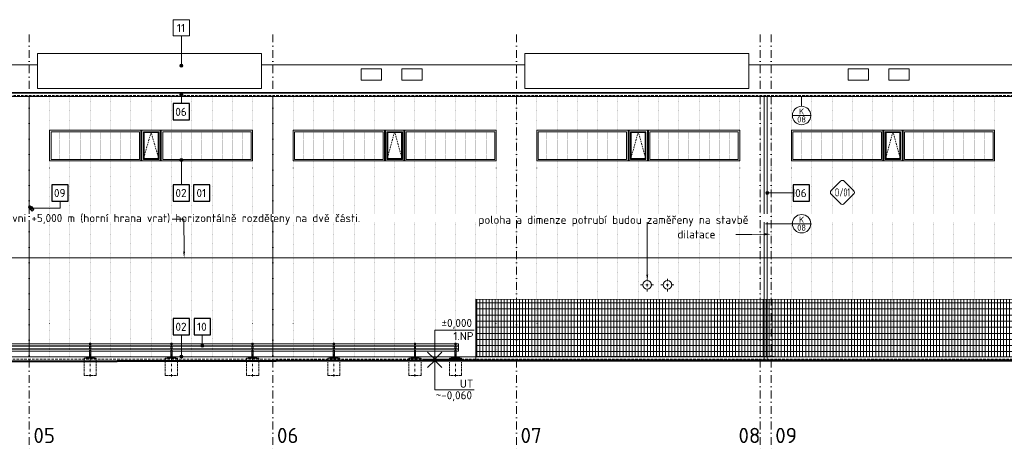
# Model space of a CAD drawing. Header units: millimetres. Extents: x -796345 to 3713765, y -2985421 to 2187451.
# Tile 77 of 256: x 41525 to 90037, y -91550 to -70355. Entities that reach past the tile are written whole.
import ezdxf
from ezdxf import colors
from ezdxf.entities.mleader import LeaderData, LeaderLine
from ezdxf.enums import TextEntityAlignment as Align
from ezdxf.math import Vec2, Vec3

# ---------------------------------------------------------------- set-up
doc = ezdxf.new("R2010")
doc.units = ezdxf.units.MM
for name, pattern in [('CARKOVANA', [5, 3, -2]), ('CENTERX2', [101.6, 63.5, -12.7, 12.7, -12.7]), ('DASHDOT', [25.4, 12.7, -6.35, 0, -6.35]), ('DOT', [6.35, 0, -6.35]), ('HIDDEN', [9.525, 6.35, -3.175]), ('ČÁRKOVANÁ', [19.05, 12.7, -6.35])]:
    doc.linetypes.add(name, pattern=pattern)
for name, color, linetype, lineweight in [('A99_FVE_řez', 6, 'Continuous', 5), ('A99_N_kce-pohl', 1, 'Continuous', 9), ('A99_N_kce-rez-ten', 4, 'Continuous', 9), ('A99_N_koty-200-vysk', 6, 'Continuous', 9), ('A99_N_leg-text', 7, 'Continuous', 9), ('A99_N_osy', 1, 'CENTERX2', 9), ('A99_N_sraf', 252, 'Continuous', 0), ('A99_N_txt-popis-200', 240, 'Continuous', 5), ('A99_N_txt-popis-50', 240, 'Continuous', 9), ('A99_N_znaceni 200', 5, 'Continuous', 5), ('A99_S_kce-pohl', 7, 'Continuous', 5)]:
    doc.layers.add(name, color=color, linetype=linetype, lineweight=lineweight)
doc.styles.add('A99_kota', font='isocpeur.ttf', dxfattribs={"height": 2})
doc.styles.add('A99_popis', font='isocpeur.ttf')
doc.styles.add('ad_popis 100', font='isocpeur.ttf', dxfattribs={"height": 200})
doc.styles.add('ISOCPEUR_2', font='isocpeur.ttf', dxfattribs={"height": 2})

# ---------------------------------------------------------------- blocks, each defined once
blk = doc.blocks.new('*U99')
at = {"color": 0, "linetype": 'ByBlock'}
blk.add_line((-3.02, 0), (3.02, 0), dxfattribs=at)
blk.add_circle((0, 0), 3.02, dxfattribs=at)
at = {"color": 0, "linetype": 'ByBlock', "style": 'A99_popis'}
for tag, p in [('KATEGORIE', (0, 1.31)), ('PRVEK', (0, -1.3))]:
    blk.add_attdef(tag, text='', height=2, dxfattribs=at).set_placement(p, align=Align.MIDDLE_CENTER)
blk = doc.blocks.new('*U38')
at = {"color": 0, "linetype": 'ByBlock', "lineweight": -2}
blk.add_line((-3, 0), (7, 0), dxfattribs=at)
for points in [[(0, 0), (0, 7.2), (0, 7.2), (9.7, 7.2)], [(-1.75, 1.75), (0, 0), (1.75, 1.75)]]:
    blk.add_lwpolyline(points, dxfattribs=at)
at = {"color": 0, "linetype": 'ByBlock', "lineweight": -2, "style": 'A99_kota'}
for tag, p in [('VYSKA', (9.2, 9.95)), ('POPIS', (9.2, 6.7))]:
    blk.add_attdef(tag, text='', height=2, dxfattribs=at).set_placement(p, align=Align.TOP_RIGHT)
blk = doc.blocks.new('*U130')
at = {"color": 0}
for p, q in [((-0.72, 4.14), (-4.15, 0.71)), ((4.14, 0.71), (0.71, 4.14)), ((-4.15, -0.72), (-0.72, -4.15)), ((0.71, -4.15), (4.14, -0.72))]:
    blk.add_line(p, q, dxfattribs=at)
for centre, start, end in [((0, 3.42), 45, 135), ((-3.43, 0), 135, 225), ((3.42, 0), 315, 45), ((0, -3.43), 225, 315)]:
    blk.add_arc(centre, 1.01, start, end, dxfattribs=at)
at = {"color": 0, "linetype": 'ByBlock', "style": 'A99_popis', "width": 0.953108}
blk.add_attdef('SKLADBA', text='', height=3, rotation=0.0103, dxfattribs=at).set_placement((-2.86, -1.51), (2.86, -1.5), align=Align.FIT)

msp = doc.modelspace()

# ---------------------------------------------------------------- hatches: boundary and pattern name
at = {"layer": 'A99_N_leg-text', "lineweight": 9}
h = msp.add_hatch(color=256, dxfattribs=at)
h.dxf.hatch_style = 1
edge = h.paths.add_edge_path()
edge.add_arc((49490, -72617.5), 75, 0, 360)
at = {"layer": 'A99_N_leg-text', "lineweight": 5}
h = msp.add_hatch(color=256, dxfattribs=at)
h.dxf.hatch_style = 1
edge = h.paths.add_edge_path()
edge.add_arc((49490, -74035), 75, 0, 360)
at = {"layer": 'A99_N_leg-text', "lineweight": 9}
h = msp.add_hatch(color=256, dxfattribs=at)
h.dxf.hatch_style = 1
edge = h.paths.add_edge_path()
edge.add_arc((49490, -77260), 75, 0, 360)
at = {"layer": 'A99_N_leg-text', "lineweight": 5}
h = msp.add_hatch(color=256, dxfattribs=at)
h.dxf.hatch_style = 1
edge = h.paths.add_edge_path()
edge.add_arc((78355, -78882.5), 75, 0, 360)
at = {"layer": 'A99_N_leg-text', "lineweight": 9}
h = msp.add_hatch(color=256, dxfattribs=at)
h.dxf.hatch_style = 1
edge = h.paths.add_edge_path()
edge.add_arc((50520, -86404.5), 75, 0, 360)
h = msp.add_hatch(color=256, dxfattribs=at)
h.dxf.hatch_style = 1
edge = h.paths.add_edge_path()
edge.add_arc((49490, -86935), 75, 0, 360)
at = {"layer": 'A99_S_kce-pohl', "linetype": 'Continuous', "lineweight": 0, "ltscale": 18, "transparency": 33554559}
h = msp.add_hatch(dxfattribs=at)
h.set_pattern_fill('NET 600/300', color=8, scale=0.5)
h.set_pattern_definition([(0, (-300000, 5), (0, 300), []), (90, (-300000, 5), (-150, 9e-15), [])])
h.paths.add_polyline_path([(137490, -83615), (115000, -83615), (115000, -84115), (64000, -84115), (64010, -86920.1), (137490, -86995)])

# ---------------------------------------------------------------- linework, layer by layer
at = {"layer": 'A99_FVE_řez', "lineweight": 5, "ltscale": 2}
for points in [[(42405, -72017.5), (53445, -72017.5), (53445, -73745), (42405, -73745)], [(66410, -72017.5), (77450, -72017.5), (77450, -73745), (66410, -73745)]]:
    msp.add_lwpolyline(points, close=True, dxfattribs=at)
at = {"layer": 'A99_N_kce-pohl', "color": 1, "lineweight": 9}
for points in [[(29600, -72570), (42405, -72570)], [(53445, -72570), (66410, -72570)], [(77450, -72570), (90960, -72570)], [(138875, -82070), (-650, -82070)], [(138875, -86955), (-650, -86955)]]:
    msp.add_lwpolyline(points, dxfattribs=at)
at = {"layer": 'A99_N_kce-pohl', "color": 1, "linetype": 'Continuous', "lineweight": 5}
for points in [[(58350, -72770), (59350, -72770), (59350, -73325), (58350, -73325)], [(60350, -72770), (61350, -72770), (61350, -73325), (60350, -73325)], [(82350, -72770), (83350, -72770), (83350, -73325), (82350, -73325)], [(84350, -72770), (85350, -72770), (85350, -73325), (84350, -73325)]]:
    msp.add_lwpolyline(points, close=True, dxfattribs=at)
at = {"layer": 'A99_N_kce-pohl', "color": 1, "linetype": 'Continuous', "lineweight": 9}
msp.add_lwpolyline([(138875, -73945), (-650, -73945)], dxfattribs=at)
at = {"layer": 'A99_N_kce-pohl', "color": 1, "linetype": 'Continuous', "lineweight": 5}
for points in [[(138875, -73970), (-650, -73970)], [(138875, -74135), (-650, -74135)]]:
    msp.add_lwpolyline(points, dxfattribs=at)
at = {"layer": 'A99_N_kce-pohl', "color": 1, "linetype": 'ČÁRKOVANÁ', "lineweight": 0, "ltscale": 10}
msp.add_lwpolyline([(138875, -74085), (-650, -74085)], dxfattribs=at)
at = {"layer": 'A99_N_kce-pohl', "color": 1, "lineweight": 5}
msp.add_lwpolyline([(78205, -74135), (78355, -74135), (78355, -87130), (78205, -87130)], close=True, dxfattribs=at)
at = {"layer": 'A99_N_kce-pohl', "linetype": 'Continuous', "lineweight": 5, "ltscale": 0.5}
for points in [[(43000, -75800), (47500, -75800), (47500, -77300), (43000, -77300)], [(43070, -75870), (47430, -75870), (47430, -77230), (43070, -77230)], [(53000, -75800), (48500, -75800), (48500, -77300), (53000, -77300)], [(52930, -75870), (48570, -75870), (48570, -77230), (52930, -77230)], [(55000, -75800), (59500, -75800), (59500, -77300), (55000, -77300)], [(55070, -75870), (59430, -75870), (59430, -77230), (55070, -77230)], [(65000, -75800), (60500, -75800), (60500, -77300), (65000, -77300)], [(64930, -75870), (60570, -75870), (60570, -77230), (64930, -77230)], [(67000, -75800), (71500, -75800), (71500, -77300), (67000, -77300)], [(67070, -75870), (71430, -75870), (71430, -77230), (67070, -77230)], [(77000, -75800), (72500, -75800), (72500, -77300), (77000, -77300)], [(76930, -75870), (72570, -75870), (72570, -77230), (76930, -77230)], [(79550, -75800), (84050, -75800), (84050, -77300), (79550, -77300)], [(79620, -75870), (83980, -75870), (83980, -77230), (79620, -77230)], [(89550, -75800), (85050, -75800), (85050, -77300), (89550, -77300)], [(89480, -75870), (85120, -75870), (85120, -77230), (89480, -77230)]]:
    msp.add_lwpolyline(points, close=True, dxfattribs=at)
at = {"layer": 'A99_N_kce-pohl', "linetype": 'DOT', "lineweight": 5, "ltscale": 4}
for points in [[(43500, -77220), (43500, -75880)], [(44000, -77220), (44000, -75880)], [(44500, -77220), (44500, -75880)], [(45000, -77220), (45000, -75880)], [(45500, -77220), (45500, -75880)], [(46000, -77220), (46000, -75880)], [(46500, -77220), (46500, -75880)], [(47000, -77220), (47000, -75880)], [(49000, -77220), (49000, -75880)], [(49500, -77220), (49500, -75880)], [(50000, -77220), (50000, -75880)], [(50500, -77220), (50500, -75880)], [(51000, -77220), (51000, -75880)], [(51500, -77220), (51500, -75880)], [(52000, -77220), (52000, -75880)], [(52500, -77220), (52500, -75880)], [(55500, -77220), (55500, -75880)], [(56000, -77220), (56000, -75880)], [(56500, -77220), (56500, -75880)], [(57000, -77220), (57000, -75880)], [(57500, -77220), (57500, -75880)], [(58000, -77220), (58000, -75880)], [(58500, -77220), (58500, -75880)], [(59000, -77220), (59000, -75880)], [(61000, -77220), (61000, -75880)], [(61500, -77220), (61500, -75880)], [(62000, -77220), (62000, -75880)], [(62500, -77220), (62500, -75880)], [(63000, -77220), (63000, -75880)], [(63500, -77220), (63500, -75880)], [(64000, -77220), (64000, -75880)], [(64500, -77220), (64500, -75880)], [(67500, -77220), (67500, -75880)], [(68000, -77220), (68000, -75880)], [(68500, -77220), (68500, -75880)], [(69000, -77220), (69000, -75880)], [(69500, -77220), (69500, -75880)], [(70000, -77220), (70000, -75880)], [(70500, -77220), (70500, -75880)], [(71000, -77220), (71000, -75880)], [(73000, -77220), (73000, -75880)], [(73500, -77220), (73500, -75880)], [(74000, -77220), (74000, -75880)], [(74500, -77220), (74500, -75880)], [(75000, -77220), (75000, -75880)], [(75500, -77220), (75500, -75880)], [(76000, -77220), (76000, -75880)], [(76500, -77220), (76500, -75880)], [(80050, -77220), (80050, -75880)], [(80550, -77220), (80550, -75880)], [(81050, -77220), (81050, -75880)], [(81550, -77220), (81550, -75880)], [(82050, -77220), (82050, -75880)], [(82550, -77220), (82550, -75880)], [(83050, -77220), (83050, -75880)], [(83550, -77220), (83550, -75880)], [(85550, -77220), (85550, -75880)], [(86050, -77220), (86050, -75880)], [(86550, -77220), (86550, -75880)], [(87050, -77220), (87050, -75880)], [(87550, -77220), (87550, -75880)], [(88050, -77220), (88050, -75880)], [(88550, -77220), (88550, -75880)], [(89050, -77220), (89050, -75880)]]:
    msp.add_lwpolyline(points, dxfattribs=at)
at = {"layer": 'A99_N_kce-pohl', "color": 1, "linetype": 'Continuous', "lineweight": 5, "ltscale": 0.5}
for points in [[(47500, -75800), (48500, -75800), (48500, -77300), (47500, -77300)], [(47550, -75800), (48450, -75800), (48450, -77300), (47550, -77300)], [(47620, -75870), (48380, -75870), (48380, -77230), (47620, -77230)], [(47660, -75910), (48340, -75910), (48340, -77190), (47660, -77190)], [(59500, -75800), (60500, -75800), (60500, -77300), (59500, -77300)], [(59550, -75800), (60450, -75800), (60450, -77300), (59550, -77300)], [(59620, -75870), (60380, -75870), (60380, -77230), (59620, -77230)], [(59660, -75910), (60340, -75910), (60340, -77190), (59660, -77190)], [(71500, -75800), (72500, -75800), (72500, -77300), (71500, -77300)], [(71550, -75800), (72450, -75800), (72450, -77300), (71550, -77300)], [(71620, -75870), (72380, -75870), (72380, -77230), (71620, -77230)], [(71660, -75910), (72340, -75910), (72340, -77190), (71660, -77190)], [(84050, -75800), (85050, -75800), (85050, -77300), (84050, -77300)], [(84100, -75800), (85000, -75800), (85000, -77300), (84100, -77300)], [(84170, -75870), (84930, -75870), (84930, -77230), (84170, -77230)], [(84210, -75910), (84890, -75910), (84890, -77190), (84210, -77190)]]:
    msp.add_lwpolyline(points, close=True, dxfattribs=at)
at = {"layer": 'A99_N_kce-pohl', "color": 1, "linetype": 'CARKOVANA', "lineweight": 5, "ltscale": 25}
for points in [[(48380, -77230), (48000, -75880), (47620, -77230)], [(60380, -77230), (60000, -75880), (59620, -77230)], [(72380, -77230), (72000, -75880), (71620, -77230)], [(84930, -77230), (84550, -75880), (84170, -77230)]]:
    msp.add_lwpolyline(points, dxfattribs=at)
at = {"layer": 'A99_N_kce-pohl', "color": 1, "linetype": 'Continuous', "lineweight": 5, "ltscale": 0.5}
for points in [[(48500, -75800), (48450, -75800), (48450, -77300)], [(60500, -75800), (60450, -75800), (60450, -77300)], [(72500, -75800), (72450, -75800), (72450, -77300)], [(85050, -75800), (85000, -75800), (85000, -77300)]]:
    msp.add_lwpolyline(points, dxfattribs=at)
at = {"layer": 'A99_N_kce-pohl', "lineweight": 5}
msp.add_lwpolyline([(42037.1, -79517), (41962.9, -79591.2), (42143.2, -79771.6), (42217.4, -79697.3)], close=True, dxfattribs=at)
msp.add_lwpolyline([(42000, -79885), (42000, -79424.1)], dxfattribs=at)
at = {"layer": 'A99_N_kce-pohl', "linetype": 'DASHDOT', "lineweight": 5, "ltscale": 10}
for points in [[(72115, -83410), (72775, -83410)], [(72445, -83740), (72445, -83080)], [(73115, -83410), (73775, -83410)], [(73445, -83740), (73445, -83080)]]:
    msp.add_lwpolyline(points, dxfattribs=at)
at = {"layer": 'A99_N_kce-pohl', "linetype": 'Continuous', "lineweight": 0, "ltscale": 0.5}
for points in [[(-650, -86312), (63137.5, -86312)], [(44970, -86312), (44970, -86282.5), (45030, -86282.5), (45030, -86312)], [(48970, -86312), (48970, -86282.5), (49030, -86282.5), (49030, -86312)], [(52970, -86312), (52970, -86282.5), (53030, -86282.5), (53030, -86312)], [(56970, -86312), (56970, -86282.5), (57030, -86282.5), (57030, -86312)], [(60970, -86312), (60970, -86282.5), (61030, -86282.5), (61030, -86312)], [(62970, -86312), (62970, -86282.5), (63030, -86282.5), (63030, -86312)], [(63137.5, -86312), (63137.5, -86312), (63137.5, -86667)], [(-650, -86404.5), (63137.5, -86404.5)], [(-650, -86422), (63137.5, -86422)], [(-650, -86557), (63137.5, -86557)], [(-650, -86574.5), (63137.5, -86574.5)], [(-650, -86667), (63137.5, -86667)], [(44970, -86745), (44970, -87000)], [(45030, -86745), (45030, -87000)], [(48970, -86745), (48970, -87000)], [(49030, -86745), (49030, -87000)], [(52970, -86745), (52970, -87000)], [(53030, -86745), (53030, -87000)], [(56970, -86745), (56970, -87000)], [(57030, -86745), (57030, -87000)], [(60970, -86745), (60970, -87000)], [(61030, -86745), (61030, -87000)], [(62970, -86745), (62970, -87000)], [(63030, -86745), (63030, -87000)], [(44700, -87060.5), (44700, -87010), (44790, -87010)], [(45000, -87000), (44790, -87000), (44790, -87010), (45000, -87010)], [(45000, -87000), (45210, -87000), (45210, -87010), (45000, -87010)], [(45300, -87060.5), (45300, -87010), (45210, -87010)], [(48700, -87060.5), (48700, -87010), (48790, -87010)], [(49000, -87000), (48790, -87000), (48790, -87010), (49000, -87010)], [(49000, -87000), (49210, -87000), (49210, -87010), (49000, -87010)], [(49300, -87060.5), (49300, -87010), (49210, -87010)], [(52700, -87060.5), (52700, -87010), (52790, -87010)], [(53000, -87000), (52790, -87000), (52790, -87010), (53000, -87010)], [(53000, -87000), (53210, -87000), (53210, -87010), (53000, -87010)], [(53300, -87060.5), (53300, -87010), (53210, -87010)], [(56700, -87060.5), (56700, -87010), (56790, -87010)], [(57000, -87000), (56790, -87000), (56790, -87010), (57000, -87010)], [(57000, -87000), (57210, -87000), (57210, -87010), (57000, -87010)], [(57300, -87060.5), (57300, -87010), (57210, -87010)], [(60700, -87060.5), (60700, -87010), (60790, -87010)], [(61000, -87000), (60790, -87000), (60790, -87010), (61000, -87010)], [(61000, -87000), (61210, -87000), (61210, -87010), (61000, -87010)], [(61300, -87060.5), (61300, -87010), (61210, -87010)], [(62700, -87060.5), (62700, -87010), (62790, -87010)], [(63000, -87000), (62790, -87000), (62790, -87010), (63000, -87010)], [(63000, -87000), (63210, -87000), (63210, -87010), (63000, -87010)], [(63300, -87060.5), (63300, -87010), (63210, -87010)]]:
    msp.add_lwpolyline(points, dxfattribs=at)
at = {"layer": 'A99_N_kce-pohl', "linetype": 'HIDDEN', "lineweight": 0, "ltscale": 8}
for points in [[(44970, -86312), (44970, -86745)], [(45030, -86312), (45030, -86745)], [(48970, -86312), (48970, -86745)], [(49030, -86312), (49030, -86745)], [(52970, -86312), (52970, -86745)], [(53030, -86312), (53030, -86745)], [(56970, -86312), (56970, -86745)], [(57030, -86312), (57030, -86745)], [(60970, -86312), (60970, -86745)], [(61030, -86312), (61030, -86745)], [(62970, -86312), (62970, -86745)], [(63030, -86312), (63030, -86745)], [(44700, -87060.5), (44700, -87860.5), (45000, -87860.5)], [(45300, -87060.5), (45300, -87860.5), (45000, -87860.5)], [(48700, -87060.5), (48700, -87860.5), (49000, -87860.5)], [(49300, -87060.5), (49300, -87860.5), (49000, -87860.5)], [(52700, -87060.5), (52700, -87860.5), (53000, -87860.5)], [(53300, -87060.5), (53300, -87860.5), (53000, -87860.5)], [(56700, -87060.5), (56700, -87860.5), (57000, -87860.5)], [(57300, -87060.5), (57300, -87860.5), (57000, -87860.5)], [(60700, -87060.5), (60700, -87860.5), (61000, -87860.5)], [(61300, -87060.5), (61300, -87860.5), (61000, -87860.5)], [(62700, -87060.5), (62700, -87860.5), (63000, -87860.5)], [(63300, -87060.5), (63300, -87860.5), (63000, -87860.5)]]:
    msp.add_lwpolyline(points, dxfattribs=at)
at = {"layer": 'A99_N_kce-pohl', "linetype": 'DASHDOT', "lineweight": 0, "ltscale": 10}
for points in [[(45000, -86272.5), (45000, -87922.5)], [(49000, -86272.5), (49000, -87922.5)], [(53000, -86272.5), (53000, -87922.5)], [(57000, -86272.5), (57000, -87922.5)], [(61000, -86272.5), (61000, -87922.5)], [(63000, -86272.5), (63000, -87922.5)]]:
    msp.add_lwpolyline(points, dxfattribs=at)
at = {"layer": 'A99_N_kce-pohl', "color": 7, "lineweight": 50}
msp.add_lwpolyline([(151570, -87130), (61972.5, -87130), (-632.5, -87254.6), (-15245, -87254.6)], dxfattribs=at)
at = {"layer": 'A99_N_kce-pohl', "color": 7, "linetype": 'HIDDEN', "lineweight": 5, "ltscale": 20}
msp.add_lwpolyline([(138845, -87070), (-632.5, -87070)], dxfattribs=at)
at = {"layer": 'A99_N_kce-pohl', "color": 3, "lineweight": 5, "ltscale": 2}
msp.add_lwpolyline([(30075, -86954.6), (78205, -86954.6)], dxfattribs=at)
at = {"layer": 'A99_N_kce-pohl', "lineweight": 5}
for centre, radius in [((42000, -79554.1), 45), ((72445, -83410), 210), ((73445, -83410), 210)]:
    msp.add_circle(centre, radius, dxfattribs=at)
at = {"layer": 'A99_N_kce-rez-ten', "color": 4, "linetype": 'Continuous', "lineweight": 0, "ltscale": 0.5}
msp.add_lwpolyline([(61972.5, -87130), (151570, -87130)], dxfattribs=at)
at = {"layer": 'A99_N_leg-text', "lineweight": 9}
msp.add_lwpolyline([(49090, -70355), (49090, -71155), (49890, -71155), (49890, -70355)], close=True, dxfattribs=at)
for points in [[(49490, -71155), (49490, -72617.5)], [(49490, -78482.5), (49490, -77260)], [(43515, -79625), (42105, -79625)], [(49490, -85865), (49490, -86935)], [(50520, -85865), (50520, -86404.5)]]:
    msp.add_lwpolyline(points, dxfattribs=at)
at = {"layer": 'A99_N_leg-text', "lineweight": 5}
msp.add_lwpolyline([(49490, -74485), (49490, -74035)], dxfattribs=at)
at = {"layer": 'A99_N_leg-text', "lineweight": 25}
for points in [[(49090, -74485), (49090, -75285), (49890, -75285), (49890, -74485)], [(43115, -78482.5), (43115, -79282.5), (43915, -79282.5), (43915, -78482.5)], [(49090, -78482.5), (49090, -79282.5), (49890, -79282.5), (49890, -78482.5)], [(50090, -78482.5), (50090, -79282.5), (50890, -79282.5), (50890, -78482.5)], [(49090, -85065), (49090, -85865), (49890, -85865), (49890, -85065)], [(50120, -85065), (50120, -85865), (50920, -85865), (50920, -85065)]]:
    msp.add_lwpolyline(points, close=True, dxfattribs=at)
at = {"layer": 'A99_N_leg-text', "lineweight": 9}
for centre in [(49490, -72617.5), (49490, -77260), (50520, -86404.5), (49490, -86935)]:
    msp.add_circle(centre, 75, dxfattribs=at)
at = {"layer": 'A99_N_leg-text', "lineweight": 5}
for centre in [(49490, -74035), (78355, -78882.5)]:
    msp.add_circle(centre, 75, dxfattribs=at)
at = {"layer": 'A99_N_sraf', "lineweight": 5, "ltscale": 2}
for p, q in [((42000, -74135), (42000, -86955)), ((54000, -74135), (54000, -86955))]:
    msp.add_line(p, q, dxfattribs=at)
at = {"layer": 'A99_N_sraf', "linetype": 'DOT', "lineweight": 5, "ltscale": 7}
for p, q in [((43000, -74135), (43000, -86955)), ((44000, -74135), (44000, -75800)), ((45000, -74135), (45000, -75800)), ((46000, -74135), (46000, -75800)), ((47000, -74135), (47000, -75800)), ((48000, -74135), (48000, -75800)), ((49000, -74135), (49000, -75800)), ((50000, -74135), (50000, -75800)), ((51000, -74135), (51000, -75800)), ((52000, -74135), (52000, -75800)), ((53000, -74135), (53000, -86955)), ((55000, -74135), (55000, -86955)), ((56000, -74135), (56000, -75800)), ((57000, -74135), (57000, -75800)), ((58000, -74135), (58000, -75800)), ((59000, -74135), (59000, -75800)), ((60000, -74135), (60000, -75800)), ((61000, -74135), (61000, -75800)), ((62000, -74135), (62000, -75800)), ((63000, -74135), (63000, -75800)), ((64000, -74135), (64000, -75800)), ((65000, -74135), (65000, -86955)), ((66000, -74045), (66000, -86955)), ((67000, -74135), (67000, -86955)), ((68000, -74135), (68000, -75800)), ((69000, -74135), (69000, -75800)), ((70000, -74135), (70000, -75800)), ((71000, -74135), (71000, -75800)), ((72000, -74135), (72000, -75800)), ((73000, -74135), (73000, -75800)), ((74000, -74135), (74000, -75800)), ((75000, -74135), (75000, -75800)), ((76000, -74135), (76000, -75800)), ((77000, -74135), (77000, -86955)), ((78000, -74135), (78000, -86955)), ((79550, -74135), (79550, -86955)), ((80550, -74135), (80550, -75800)), ((81550, -74135), (81550, -75800)), ((82550, -74135), (82550, -75800)), ((83550, -74135), (83550, -75800)), ((84550, -74135), (84550, -75800)), ((85550, -74135), (85550, -75800)), ((86550, -74135), (86550, -75800)), ((87550, -74135), (87550, -75800)), ((88550, -74135), (88550, -75800)), ((89550, -74135), (89550, -75800)), ((44000, -77295), (44000, -86955)), ((45000, -77295), (45000, -86955)), ((46000, -77295), (46000, -86955)), ((47000, -77295), (47000, -86955)), ((48000, -77295), (48000, -86955)), ((49000, -77295), (49000, -86955)), ((50000, -77295), (50000, -86955)), ((51000, -77295), (51000, -86955)), ((52000, -77295), (52000, -86955)), ((56000, -77295), (56000, -86955)), ((57000, -77295), (57000, -86955)), ((58000, -77295), (58000, -86955)), ((59000, -77295), (59000, -86955)), ((60000, -77295), (60000, -86955)), ((61000, -77295), (61000, -86955)), ((62000, -77295), (62000, -86955)), ((63000, -77295), (63000, -86955)), ((64000, -77295), (64000, -86695)), ((68000, -77295), (68000, -86955)), ((69000, -77295), (69000, -86955)), ((70000, -77295), (70000, -86955)), ((71000, -77295), (71000, -86955)), ((72000, -77295), (72000, -86955)), ((73000, -77295), (73000, -86955)), ((74000, -77295), (74000, -86955)), ((75000, -77295), (75000, -86955)), ((76000, -77295), (76000, -86955)), ((80550, -77295), (80550, -86955)), ((81550, -77295), (81550, -86955)), ((82550, -77295), (82550, -86955)), ((83550, -77295), (83550, -86955)), ((84550, -77295), (84550, -86955)), ((85550, -77295), (85550, -86955)), ((86550, -77295), (86550, -86955)), ((87550, -77295), (87550, -86955)), ((88550, -77295), (88550, -86955)), ((89550, -77295), (89550, -86955))]:
    msp.add_line(p, q, dxfattribs=at)
at = {"layer": 'A99_N_znaceni 200'}
msp.add_lwpolyline([(80047.5, -74617.5), (80047.5, -74135)], dxfattribs=at)
at = {"layer": 'A99_S_kce-pohl', "linetype": 'Continuous', "lineweight": 20, "ltscale": 18}
for points in [[(137490, -83615), (115000, -83615), (115000, -84120), (64000, -84115)], [(64000, -84115), (64000, -87070)], [(64000, -86920.1), (137490, -86995.1)]]:
    msp.add_lwpolyline(points, dxfattribs=at)

# ---------------------------------------------------------------- block references
at = {"layer": 'A99_N_koty-200-vysk', "lineweight": 5}
ref = msp.add_blockref('*U38', (61972.5, -87070), dxfattribs=dict(at, xscale=200, yscale=200, zscale=200))
ref.add_attrib('VYSKA', '±0,000', dxfattribs={"layer": '0', "color": 0, "linetype": 'ByBlock', "lineweight": -2, "height": 400, "style": 'A99_kota'}).set_placement((63812.5, -85080), align=Align.TOP_RIGHT)
ref.add_attrib('POPIS_001', '1.NP', (62892.5, -86130), dxfattribs={"layer": '0', "color": 0, "linetype": 'ByBlock', "lineweight": -2, "height": 400, "style": 'A99_kota'})
ref = msp.add_blockref('*U38', (61972.5, -87130), dxfattribs=dict(at, xscale=-200, yscale=200, zscale=200, rotation=180))
ref.add_attrib('VYSKA', '~-0,060', dxfattribs={"layer": '0', "color": 0, "linetype": 'ByBlock', "lineweight": -2, "height": 400, "style": 'A99_kota'}).set_placement((63812.5, -88640), align=Align.TOP_RIGHT)
ref.add_attrib('POPIS_001', 'UT', (63212.5, -88470), dxfattribs={"layer": '0', "color": 0, "linetype": 'ByBlock', "lineweight": -2, "height": 400, "style": 'A99_kota'})
at = {"layer": 'A99_N_znaceni 200'}
ref = msp.add_blockref('*U99', (80047.5, -75070.5), dxfattribs=dict(at, xscale=-150, yscale=150, zscale=150))
ref.add_attrib('KATEGORIE', 'K', dxfattribs={"layer": '0', "color": 0, "linetype": 'ByBlock', "height": 300, "style": 'A99_popis'}).set_placement((80047.5, -74874), align=Align.MIDDLE_CENTER)
ref.add_attrib('PRVEK', '08', dxfattribs={"layer": '0', "color": 0, "linetype": 'ByBlock', "height": 300, "style": 'A99_popis'}).set_placement((80047.5, -75265.2), align=Align.MIDDLE_CENTER)
at = {"layer": 'A99_N_znaceni 200', "lineweight": 5}
ref = msp.add_blockref('*U130', (82058.1, -78853.8), dxfattribs=dict(at, xscale=133.3, yscale=133.3, zscale=133.3))
ref.add_attrib('SKLADBA', 'O/01', dxfattribs={"layer": '0', "color": 0, "linetype": 'ByBlock', "height": 400, "rotation": 0.01026, "style": 'A99_popis', "width": 0.705829}).set_placement((81676.4, -79054.5), (82438.7, -79054.4), align=Align.FIT)

# ---------------------------------------------------------------- texts
at = {"layer": 'A99_N_leg-text', "lineweight": 9, "char_height": 400, "width": 717.083, "attachment_point": 2, "line_spacing_factor": 1.149209, "style": 'ISOCPEUR_2'}
for s, insert in [('{\\fISOCPEUR|b1|i0|c238|p34;11}', (49472.5, -70560)), ('{\\fISOCPEUR|b1|i0|c238|p34;09}', (43497.5, -78687.5)), ('{\\fISOCPEUR|b1|i0|c238|p34;02}', (49472.5, -78687.5)), ('{\\fISOCPEUR|b1|i0|c238|p34;01}', (50472.5, -78687.5)), ('{\\fISOCPEUR|b1|i0|c238|p34;02}', (49472.5, -85270)), ('{\\fISOCPEUR|b1|i0|c238|p34;10}', (50502.5, -85270))]:
    msp.add_mtext(s, dxfattribs=dict(at, insert=insert))
at = {"layer": 'A99_N_leg-text', "lineweight": 5, "insert": (49472.5, -74690), "char_height": 400, "width": 717.083, "attachment_point": 2, "line_spacing_factor": 1.149209, "style": 'ISOCPEUR_2'}
msp.add_mtext('{\\fISOCPEUR|b1|i0|c238|p34;06}', dxfattribs=at)
at = {"layer": 'A99_N_osy', "color": 5, "lineweight": 0, "char_height": 750, "attachment_point": 1, "style": 'ad_popis 100', "bg_fill": 3, "box_fill_scale": 1, "bg_fill_color": 256, "bg_fill_transparency": 0}
for s, insert in [('05', (42202.5, -90445)), ('06', (54202.5, -90445)), ('07', (66202.5, -90445)), ('08', (76940, -90445)), ('09', (78752.5, -90445))]:
    msp.add_mtext_dynamic_manual_height_columns(s, width=832.5, gutter_width=1000, heights=[0], dxfattribs=dict(at, insert=insert))

# ---------------------------------------------------------------- leaders
at = {"layer": 'A99_N_txt-popis-200', "lineweight": 9}
ml = msp.add_multileader_mtext('Standard', dxfattribs=at)
ml.set_content('\\A1;{\\C256;poloha a dimenze potrubí budou zaměřeny na stavbě}', color=1, style='A99_popis')
ml.set_leader_properties(color=256, linetype='ByLayer', lineweight=-1)
ml.build(insert=Vec2(0, 0))
ml.multileader.update_dxf_attribs({"dogleg_length": 200, "arrow_head_size": 300, "scale": 200})
ctx = ml.context
ctx.base_point, ctx.scale, ctx.char_height, ctx.arrow_head_size, ctx.landing_gap_size, ctx.plane_origin = Vec3(63125, -80265), 200, 400, 300, 1000, Vec3(65927.5, -90250)
notes = []
notes.append((ctx, [(1, (1, 1, 0), (72445, -80265), (-1, 0), 800, [(0, [(72445, -83200)], 0, [])])]))
ctx.mtext.insert, ctx.mtext.width, ctx.mtext.defined_height, ctx.mtext.flow_direction = Vec3(64125, -80005), 6690, 2071.7, 5
for ctx, leaders in notes:
    for number, flags, end, landing, length, lines in leaders:
        leader = LeaderData()
        leader.index, (leader.has_last_leader_line, leader.has_dogleg_vector, leader.attachment_direction) = number, flags
        leader.last_leader_point, leader.dogleg_vector, leader.dogleg_length = Vec3(end), Vec3(landing), length
        for number, points, colour, breaks in lines:
            line = LeaderLine()
            line.index, line.vertices, line.color, line.breaks = number, Vec3.list(points), colors.encode_raw_color(colour), breaks
            leader.lines.append(line)
        ctx.leaders.append(leader)

# ---------------------------------------------------------------- next in the draw order: texts
at = {"layer": 'A99_N_leg-text', "lineweight": 9, "insert": (80014.6, -78687.5), "char_height": 400, "width": 717.083, "attachment_point": 2, "line_spacing_factor": 1.149209, "style": 'ISOCPEUR_2', "bg_fill": 3, "box_fill_scale": 1, "bg_fill_color": 256, "bg_fill_transparency": 0}
msp.add_mtext('{\\fISOCPEUR|b1|i0|c238|p34;06}', dxfattribs=at)

# ---------------------------------------------------------------- next in the draw order: leaders
at = {"layer": 'A99_N_txt-popis-50', "lineweight": 9}
ml = msp.add_multileader_mtext('Standard', dxfattribs=at)
ml.set_content('\\A1;{\\C256;vertikalní panely budou v úrovni +5,000 m (horní hrana vrat) horizontálně rozděleny na dvě části. }', color=1, style='A99_popis')
ml.set_leader_properties(color=256, linetype='ByLayer', lineweight=-1)
ml.build(insert=Vec2(0, 0))
ml.multileader.update_dxf_attribs({"dogleg_length": 1, "arrow_head_size": 300, "scale": 200})
ctx = ml.context
ctx.base_point, ctx.scale, ctx.char_height, ctx.arrow_head_size, ctx.landing_gap_size, ctx.plane_origin = Vec3(33475, -80180), 200, 400, 300, 250, Vec3(46055, -91306)
notes = []
notes.append((ctx, [(1, (1, 1, 0), (49620, -80180), (-1, 0), 585, [(0, [(49625, -82070)], 0, [])])]))
ctx.mtext.insert, ctx.mtext.width, ctx.mtext.defined_height, ctx.mtext.flow_direction = Vec3(33725, -79920), 15110, 1766.7, 5
ctx.mtext.has_bg_fill, ctx.mtext.bg_color, ctx.mtext.bg_scale_factor, ctx.mtext.bg_transparency, ctx.mtext.use_window_bg_color = 1, -1073741824, 1, 0, 1
for ctx, leaders in notes:
    for number, flags, end, landing, length, lines in leaders:
        leader = LeaderData()
        leader.index, (leader.has_last_leader_line, leader.has_dogleg_vector, leader.attachment_direction) = number, flags
        leader.last_leader_point, leader.dogleg_vector, leader.dogleg_length = Vec3(end), Vec3(landing), length
        for number, points, colour, breaks in lines:
            line = LeaderLine()
            line.index, line.vertices, line.color, line.breaks = number, Vec3.list(points), colors.encode_raw_color(colour), breaks
            leader.lines.append(line)
        ctx.leaders.append(leader)

# ---------------------------------------------------------------- next in the draw order: hatches: boundary and pattern name
at = {"layer": 'A99_N_leg-text', "lineweight": 5}
h = msp.add_hatch(color=256, dxfattribs=at)
h.dxf.hatch_style = 1
edge = h.paths.add_edge_path()
edge.add_arc((42110, -79625), 75, 0, 360)

# ---------------------------------------------------------------- next in the draw order: linework, layer by layer
at = {"layer": 'A99_N_leg-text', "lineweight": 25}
msp.add_lwpolyline([(79632.1, -78482.5), (79632.1, -79282.5), (80432.1, -79282.5), (80432.1, -78482.5)], close=True, dxfattribs=at)
at = {"layer": 'A99_N_leg-text', "lineweight": 9}
for points in [[(79632.1, -78882.5), (78320, -78882.5)], [(43515, -79282.5), (43515, -79625)]]:
    msp.add_lwpolyline(points, dxfattribs=at)
at = {"layer": 'A99_N_leg-text', "lineweight": 5}
msp.add_circle((42110, -79625), 75, dxfattribs=at)
at = {"layer": 'A99_N_osy', "color": 5, "linetype": 'DASHDOT', "lineweight": 9, "ltscale": 30}
for points in [[(42000, -71085), (42000, -91550)], [(54000, -71085), (54000, -91550)], [(66000, -71085), (66000, -91550)], [(78000, -71085), (78000, -91550)], [(78550, -71085), (78550, -91550)]]:
    msp.add_lwpolyline(points, dxfattribs=at)
at = {"layer": 'A99_N_sraf', "linetype": 'DOT', "lineweight": 5, "ltscale": 7}
msp.add_line((78550, -74135), (78550, -86955), dxfattribs=at)
at = {"layer": 'A99_N_znaceni 200'}
msp.add_lwpolyline([(79594.5, -80397.1), (78276.3, -80397.1)], dxfattribs=at)

# ---------------------------------------------------------------- next in the draw order: block references
ref = msp.add_blockref('*U99', (80047.5, -80397.1), dxfattribs=dict(at, xscale=-150, yscale=150, zscale=150))
ref.add_attrib('KATEGORIE', 'K', dxfattribs={"layer": '0', "color": 0, "linetype": 'ByBlock', "height": 300, "style": 'A99_popis'}).set_placement((80047.5, -80200.6), align=Align.MIDDLE_CENTER)
ref.add_attrib('PRVEK', '08', dxfattribs={"layer": '0', "color": 0, "linetype": 'ByBlock', "height": 300, "style": 'A99_popis'}).set_placement((80047.5, -80591.8), align=Align.MIDDLE_CENTER)

# ---------------------------------------------------------------- next in the draw order: leaders
at = {"layer": 'A99_N_txt-popis-200', "lineweight": 9}
ml = msp.add_multileader_mtext('Standard', dxfattribs=at)
ml.set_content('\\A1;{\\C256;dilatace}', color=1, style='A99_popis')
ml.set_leader_properties(color=256, linetype='ByLayer', lineweight=-1)
ml.build(insert=Vec2(0, 0))
ml.multileader.update_dxf_attribs({"dogleg_length": 200, "arrow_head_size": 300, "scale": 200})
ctx = ml.context
ctx.base_point, ctx.scale, ctx.char_height, ctx.arrow_head_size, ctx.landing_gap_size, ctx.plane_origin = Vec3(73005, -80920), 200, 400, 300, 1000, Vec3(71087.5, -90100)
ctx.text_align_type = 2
notes = []
notes.append((ctx, [(1, (1, 1, 0), (77605, -80920), (-1, 0), 800, [(0, [(78535, -80915)], 0, [])])]))
ctx.mtext.insert, ctx.mtext.width, ctx.mtext.alignment, ctx.mtext.flow_direction = Vec3(75805, -80720), 2135, 3, 5
for ctx, leaders in notes:
    for number, flags, end, landing, length, lines in leaders:
        leader = LeaderData()
        leader.index, (leader.has_last_leader_line, leader.has_dogleg_vector, leader.attachment_direction) = number, flags
        leader.last_leader_point, leader.dogleg_vector, leader.dogleg_length = Vec3(end), Vec3(landing), length
        for number, points, colour, breaks in lines:
            line = LeaderLine()
            line.index, line.vertices, line.color, line.breaks = number, Vec3.list(points), colors.encode_raw_color(colour), breaks
            leader.lines.append(line)
        ctx.leaders.append(leader)

doc.saveas('drawing.dxf')
